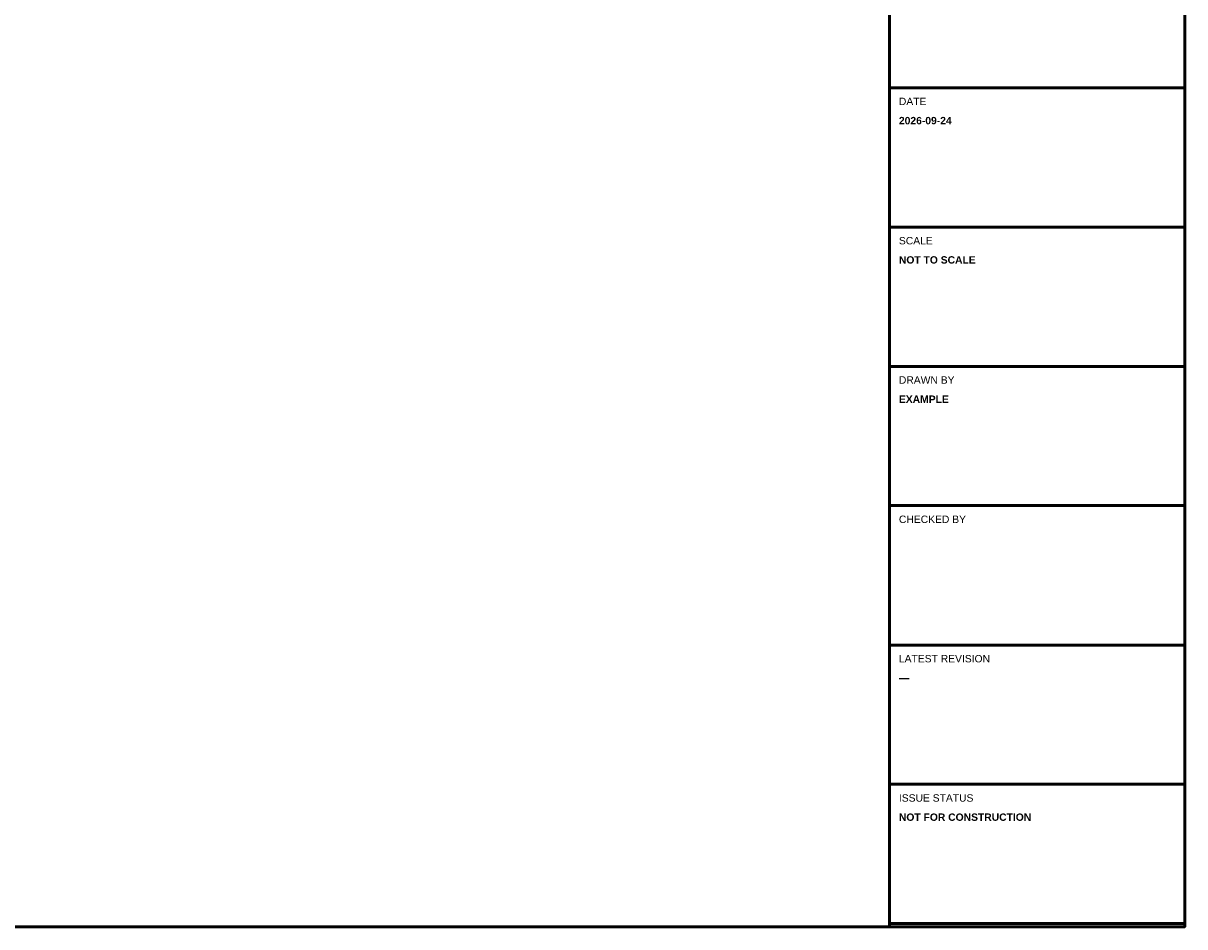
# Model space of a CAD drawing. Header units: inches. Extents: x 0.5 to 35.5, y 0.5 to 23.5.
# Tile 3 of 7: x 20.8 to 35.5, y 0.5 to 12. Entities that reach past the tile are written whole.
import ezdxf

# ---------------------------------------------------------------- set-up
doc = ezdxf.new("R2010")
doc.units = ezdxf.units.IN
doc.header["$MEASUREMENT"] = 0
doc.layers.add('E-ANNO-TTLB', color=7, linetype='Continuous', lineweight=50)
doc.styles.add('BOLD', font='arialbd.ttf')
doc.styles.add('MAIN', font='arial.ttf')

msp = doc.modelspace()

# ---------------------------------------------------------------- linework, layer by layer
at = {"layer": 'E-ANNO-TTLB'}
for p, q in [((31.75, 11.155), (35.5, 11.155)), ((31.75, 9.386), (35.5, 9.386)), ((31.75, 7.617), (35.5, 7.617)), ((31.75, 5.848), (35.5, 5.848)), ((31.75, 4.078), (35.5, 4.078)), ((31.75, 2.309), (35.5, 2.309)), ((31.75, 0.54), (35.5, 0.54))]:
    msp.add_line(p, q, dxfattribs=at)
for points in [[(0.5, 0.5), (35.5, 0.5), (35.5, 23.5), (0.5, 23.5)], [(31.75, 0.5), (35.5, 0.5), (35.5, 23.5), (31.75, 23.5)]]:
    msp.add_lwpolyline(points, close=True, dxfattribs=at)

# ---------------------------------------------------------------- texts
at = {"layer": 'E-ANNO-TTLB', "style": 'MAIN'}
for s, height, p in [('DATE', 0.0938, (31.87, 10.935)), ('SCALE', 0.0938, (31.87, 9.166)), ('DRAWN BY', 0.0938, (31.87, 7.397)), ('CHECKED BY', 0.0938, (31.87, 5.628)), ('LATEST REVISION', 0.09375, (31.87, 3.858)), ('ISSUE STATUS', 0.09375, (31.87, 2.089))]:
    msp.add_text(s, height=height, dxfattribs=at).set_placement(p)
at = {"layer": 'E-ANNO-TTLB', "attachment_point": 1, "line_spacing_factor": 1.45, "style": 'BOLD'}
for s, insert, char_height, width in [('2026-09-24', (31.87, 10.785), 0.0938, 0.72704), ('NOT TO SCALE', (31.87, 9.016), 0.09375, 1.04442), ('EXAMPLE', (31.87, 7.247), 0.0938, 0.68871), ('—', (31.87, 3.708), 0.0938, 0.16627), ('NOT FOR CONSTRUCTION', (31.87, 1.939), 0.09375, 1.77865)]:
    msp.add_mtext(s, dxfattribs=dict(at, insert=insert, char_height=char_height, width=width))

doc.saveas('drawing.dxf')
